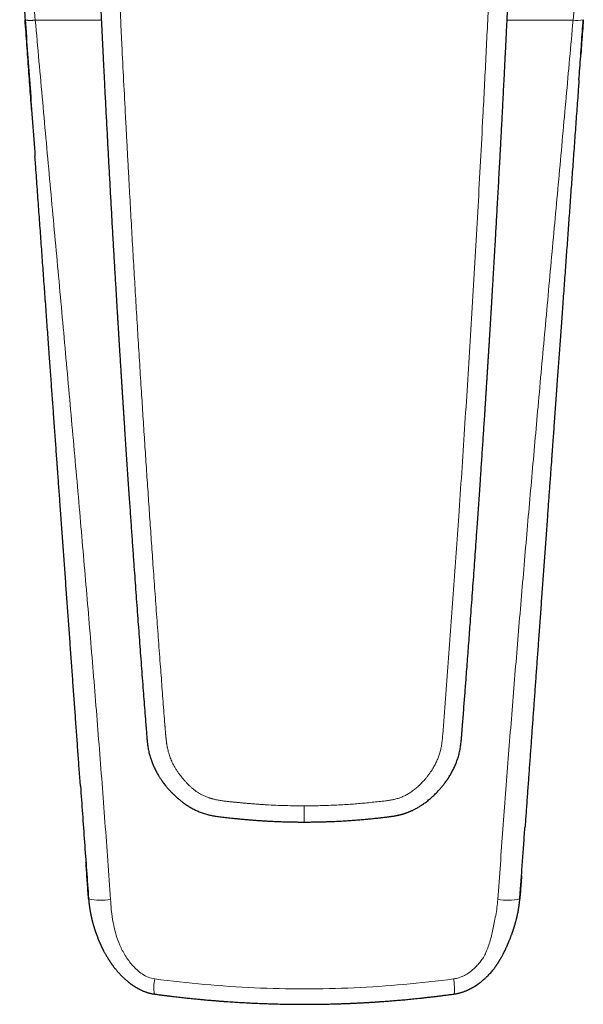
# Model space of a CAD drawing. Header units: millimetres. Extents: x 8 to 558, y 12 to 406.
# Tile 6 of 124: x 269 to 312, y 62 to 138. Entities that reach past the tile are written whole.
import ezdxf

# ---------------------------------------------------------------- set-up
doc = ezdxf.new("R2010")
doc.units = ezdxf.units.MM

msp = doc.modelspace()

# ---------------------------------------------------------------- linework, layer by layer
at = {"color": 252, "linetype": 'Continuous', "lineweight": 0}
msp.add_line((311.373, 137.978), (311.878, 143.737), dxfattribs=at)
at = {"color": 7, "linetype": 'Continuous', "lineweight": 30}
for p, q in [((274.112, 70.413), (274.112, 70.409)), ((307.278, 70.413), (307.278, 70.409))]:
    msp.add_line(p, q, dxfattribs=at)
at = {"color": 252, "linetype": 'Continuous', "lineweight": 0}
for centre, radius, start, end in [((311.685, 139.653), 1.703, 259.4396, 286.16998), ((275.109, 74.864), 4.565, 257.39145, 278.76098), ((306.282, 74.864), 4.565, 261.23902, 282.60855), ((281.681, 63.645), 2.553, 166.24911, 192.59228)]:
    msp.add_arc(centre, radius, start, end, dxfattribs=at)
for points, knots in [([(290.695, 185.225), (290.521, 185.223), (290.174, 185.22), (289.656, 185.199), (289.141, 185.166), (288.629, 185.12), (288.121, 185.061), (287.626, 184.991), (287.144, 184.91), (286.674, 184.82), (286.208, 184.718), (285.744, 184.605), (285.275, 184.477), (284.799, 184.336), (284.317, 184.178), (283.839, 184.008), (283.364, 183.825), (282.893, 183.629), (282.436, 183.424), (281.992, 183.213), (281.565, 182.996), (281.143, 182.769), (280.728, 182.532), (280.311, 182.281), (279.893, 182.013), (279.474, 181.728), (279.06, 181.431), (278.653, 181.122), (278.252, 180.801), (277.866, 180.476), (277.497, 180.149), (277.143, 179.82), (276.796, 179.481), (276.456, 179.135), (276.118, 178.773), (275.783, 178.396), (275.452, 178.006), (275.131, 177.609), (274.82, 177.204), (274.52, 176.792), (274.235, 176.381), (273.964, 175.972), (273.709, 175.564), (273.462, 175.15), (273.224, 174.73), (272.991, 174.294), (272.762, 173.841), (272.538, 173.373), (272.325, 172.898), (272.123, 172.416), (271.93, 171.926), (271.752, 171.44), (271.588, 170.959), (271.439, 170.488), (271.301, 170.015), (271.175, 169.543), (271.058, 169.06), (270.951, 168.567), (270.855, 168.061), (270.771, 167.553), (270.701, 167.043), (270.643, 166.532), (270.599, 166.031), (270.567, 165.539), (270.548, 165.057), (270.54, 164.575), (270.543, 164.092), (270.558, 163.601), (270.584, 163.101), (270.624, 162.596), (270.677, 162.093), (270.741, 161.594), (270.818, 161.097), (270.906, 160.613), (271.003, 160.142), (271.11, 159.683), (271.228, 159.226), (271.356, 158.772), (271.487, 158.352), (271.616, 157.965), (271.742, 157.61), (271.875, 157.257), (272.015, 156.906), (272.162, 156.557), (272.316, 156.209), (272.471, 155.874), (272.602, 155.607), (272.704, 155.407), (272.781, 155.258), (272.863, 155.103), (272.949, 154.943), (273.039, 154.776), (273.126, 154.62), (273.206, 154.476), (273.28, 154.345), (273.356, 154.21), (273.417, 154.104), (273.458, 154.032), (273.478, 153.996), (273.497, 153.964), (273.515, 153.932), (273.534, 153.898), (273.554, 153.864), (273.575, 153.828), (273.595, 153.792), (273.616, 153.756), (273.636, 153.721), (273.657, 153.685), (273.677, 153.649), (273.712, 153.589), (273.759, 153.508), (273.816, 153.407), (273.867, 153.316), (273.905, 153.246), (273.932, 153.196), (273.953, 153.157), (273.979, 153.109), (274.009, 153.052), (274.041, 152.99), (274.073, 152.928), (274.121, 152.835), (274.183, 152.711), (274.259, 152.555), (274.332, 152.402), (274.402, 152.25), (274.499, 152.035), (274.622, 151.75), (274.768, 151.39), (274.909, 151.025), (275.052, 150.631), (275.196, 150.21), (275.34, 149.757), (275.477, 149.298), (275.603, 148.838), (275.719, 148.381), (275.81, 147.989), (275.879, 147.666), (275.931, 147.411), (275.978, 147.16), (276.021, 146.914), (276.06, 146.673), (276.096, 146.43), (276.126, 146.201), (276.152, 145.983), (276.175, 145.778), (276.196, 145.57), (276.215, 145.358), (276.233, 145.143), (276.249, 144.932), (276.263, 144.726), (276.276, 144.521), (276.288, 144.306), (276.301, 144.076), (276.313, 143.843), (276.325, 143.607), (276.333, 143.435), (276.338, 143.319), (276.341, 143.264), (276.343, 143.208), (276.346, 143.152), (276.348, 143.099), (276.35, 143.059), (276.351, 143.019), (276.353, 142.968), (276.357, 142.894), (276.36, 142.804), (276.365, 142.696), (276.37, 142.572), (276.376, 142.432), (276.382, 142.28), (276.388, 142.133), (276.394, 141.999), (276.399, 141.881), (276.404, 141.768), (276.408, 141.661), (276.42, 141.378), (276.443, 140.9), (276.474, 140.227), (276.507, 139.537), (276.54, 138.847), (276.573, 138.157), (276.606, 137.466), (276.64, 136.776), (276.707, 135.394), (276.811, 133.321), (276.918, 131.236), (276.992, 129.831), (277.03, 129.106), (277.068, 128.381), (277.107, 127.656), (277.146, 126.93), (277.21, 125.755), (277.3, 124.127), (277.417, 122.044), (277.536, 119.954), (277.659, 117.858), (277.784, 115.754), (277.912, 113.645), (278.043, 111.531), (278.171, 109.492), (278.297, 107.531), (278.419, 105.652), (278.542, 103.782), (278.667, 101.92), (278.793, 100.068), (278.92, 98.224), (279.054, 96.316), (279.194, 94.342), (279.341, 92.303), (279.49, 90.27), (279.635, 88.325), (279.775, 86.466), (279.888, 84.993), (279.958, 84.086), (279.985, 83.739), (279.992, 83.648), (279.999, 83.551), (280.007, 83.454), (280.015, 83.354), (280.023, 83.252), (280.032, 83.15), (280.039, 83.07), (280.044, 83.01), (280.048, 82.966), (280.052, 82.926), (280.055, 82.888), (280.059, 82.853), (280.063, 82.811), (280.071, 82.729), (280.084, 82.61), (280.101, 82.479), (280.117, 82.367), (280.131, 82.273), (280.145, 82.185), (280.16, 82.101), (280.184, 81.978), (280.22, 81.818), (280.271, 81.622), (280.329, 81.436), (280.393, 81.255), (280.467, 81.075), (280.55, 80.894), (280.649, 80.699), (280.764, 80.494), (280.896, 80.279), (281.04, 80.068), (281.195, 79.86), (281.36, 79.655), (281.527, 79.464), (281.689, 79.29), (281.844, 79.136), (281.998, 78.993), (282.154, 78.859), (282.314, 78.735), (282.478, 78.62), (282.644, 78.515), (282.814, 78.419), (282.99, 78.333), (283.172, 78.254), (283.325, 78.197), (283.447, 78.157), (283.536, 78.13), (283.626, 78.104), (283.719, 78.079), (283.813, 78.056), (283.909, 78.035), (284.021, 78.013), (284.15, 77.989), (284.301, 77.965), (284.463, 77.941), (284.623, 77.92), (284.771, 77.903), (284.903, 77.888), (285.034, 77.874), (285.172, 77.86), (285.312, 77.847), (285.451, 77.833), (285.587, 77.82), (285.725, 77.807), (285.866, 77.794), (286.008, 77.78), (286.215, 77.762), (286.485, 77.738), (286.814, 77.712), (287.133, 77.688), (287.452, 77.666), (287.911, 77.638), (288.509, 77.607), (289.241, 77.58), (289.969, 77.564), (290.454, 77.561), (290.695, 77.56)], [0, 0, 0, 0, 0.004066, 0.008108, 0.012128, 0.016128, 0.020112, 0.024083, 0.027815, 0.03154, 0.03526, 0.038976, 0.042691, 0.046634, 0.050582, 0.054536, 0.058499, 0.062473, 0.066459, 0.070207, 0.073945, 0.077675, 0.081398, 0.085117, 0.089048, 0.092996, 0.096962, 0.100949, 0.104961, 0.108966, 0.112729, 0.116497, 0.12027, 0.12405, 0.127841, 0.131839, 0.135826, 0.139806, 0.143781, 0.147752, 0.151723, 0.155469, 0.159217, 0.162971, 0.166733, 0.170503, 0.174534, 0.178577, 0.182635, 0.186708, 0.1908, 0.194928, 0.19881, 0.202665, 0.206495, 0.210304, 0.214092, 0.218104, 0.222112, 0.22612, 0.23013, 0.234145, 0.238145, 0.241904, 0.245662, 0.24942, 0.25318, 0.256944, 0.260916, 0.26487, 0.268809, 0.272735, 0.27665, 0.280558, 0.284237, 0.287914, 0.291591, 0.29527, 0.298953, 0.301886, 0.304825, 0.30777, 0.310722, 0.313682, 0.316651, 0.319631, 0.322338, 0.323592, 0.324903, 0.32627, 0.327694, 0.329174, 0.330711, 0.331882, 0.333035, 0.334238, 0.335508, 0.335898, 0.336187, 0.336476, 0.336765, 0.337054, 0.337377, 0.337699, 0.338021, 0.338343, 0.338666, 0.338988, 0.33931, 0.339632, 0.340613, 0.341513, 0.342333, 0.343072, 0.343378, 0.343667, 0.344101, 0.344646, 0.34519, 0.345734, 0.346278, 0.347639, 0.348999, 0.350333, 0.351615, 0.352912, 0.355862, 0.358888, 0.361993, 0.36503, 0.368692, 0.372411, 0.376172, 0.379896, 0.383576, 0.387213, 0.389288, 0.391319, 0.393307, 0.395252, 0.397156, 0.399024, 0.40099, 0.402565, 0.404167, 0.405797, 0.407455, 0.40914, 0.410853, 0.412399, 0.413972, 0.415654, 0.417446, 0.419348, 0.421113, 0.422962, 0.423389, 0.42382, 0.424255, 0.424695, 0.425139, 0.425478, 0.425634, 0.426082, 0.42666, 0.427367, 0.428204, 0.429171, 0.430267, 0.431494, 0.432732, 0.433709, 0.434624, 0.435499, 0.436336, 0.437133, 0.442132, 0.447513, 0.452896, 0.45828, 0.463665, 0.469051, 0.474439, 0.479827, 0.50139, 0.52297, 0.528625, 0.534281, 0.539938, 0.545597, 0.551256, 0.556917, 0.573118, 0.589372, 0.60568, 0.622042, 0.638459, 0.654929, 0.671452, 0.687952, 0.702695, 0.717368, 0.731973, 0.74651, 0.760979, 0.77538, 0.789715, 0.805703, 0.82164, 0.837527, 0.853365, 0.867262, 0.881123, 0.88794, 0.888539, 0.889263, 0.890067, 0.890827, 0.891544, 0.892415, 0.893212, 0.893933, 0.894295, 0.894635, 0.894952, 0.895247, 0.895519, 0.895781, 0.896237, 0.897441, 0.898578, 0.899348, 0.900083, 0.900784, 0.90145, 0.902082, 0.903714, 0.905286, 0.906802, 0.908275, 0.909783, 0.911338, 0.912944, 0.914884, 0.916847, 0.918836, 0.920855, 0.922907, 0.924996, 0.926775, 0.928475, 0.930099, 0.931691, 0.933279, 0.934833, 0.936355, 0.937874, 0.9394, 0.940935, 0.942494, 0.94321, 0.943936, 0.944672, 0.945418, 0.946174, 0.946941, 0.947719, 0.948823, 0.950014, 0.951292, 0.952656, 0.95379, 0.954782, 0.955761, 0.956859, 0.958013, 0.959067, 0.960121, 0.961194, 0.962319, 0.963429, 0.964523, 0.967191, 0.969763, 0.972237, 0.974667, 0.977243, 0.982973, 0.988675, 0.99435, 1, 1, 1, 1]), ([(301.351, 83.038), (301.422, 83.96), (301.564, 85.808), (301.775, 88.588), (301.981, 91.383), (302.185, 94.19), (302.385, 97.01), (302.594, 100.01), (302.809, 103.191), (303.031, 106.551), (303.247, 109.923), (303.459, 113.324), (303.667, 116.752), (303.87, 120.207), (304.066, 123.666), (304.256, 127.128), (304.419, 130.192), (304.556, 132.857), (304.669, 135.122), (304.78, 137.386), (304.888, 139.648), (304.995, 141.908), (305.063, 143.414), (305.098, 144.166)], [0, 0, 0, 0, 0.045321, 0.090874, 0.136646, 0.182622, 0.228785, 0.275119, 0.329925, 0.384921, 0.440081, 0.495378, 0.551796, 0.608303, 0.66487, 0.72147, 0.778077, 0.815132, 0.852169, 0.889183, 0.926163, 0.963103, 1, 1, 1, 1]), ([(269.512, 143.737), (269.606, 142.662), (269.775, 140.742), (269.943, 138.823), (270.018, 137.978)], [0, 0, 0, 0, 0.560011, 1, 1, 1, 1]), ([(269.231, 138.016), (269.232, 138.014), (269.233, 138.008), (269.244, 138.001), (269.261, 137.993), (269.286, 137.986), (269.319, 137.98), (269.359, 137.975), (269.406, 137.97), (269.459, 137.967), (269.516, 137.965), (269.575, 137.964), (269.635, 137.963), (269.698, 137.964), (269.761, 137.966), (269.826, 137.968), (269.891, 137.971), (269.954, 137.974), (269.997, 137.977), (270.018, 137.978)], [0, 0, 0, 0, 0.053797, 0.113551, 0.17504, 0.238051, 0.302333, 0.366429, 0.431178, 0.496263, 0.561355, 0.619219, 0.676602, 0.733288, 0.789077, 0.843789, 0.897266, 0.949373, 1, 1, 1, 1]), ([(270.018, 137.978), (270.205, 135.878), (270.581, 131.678), (271.155, 125.376), (271.732, 119.072), (272.306, 112.765), (272.875, 106.457), (273.422, 100.266), (273.946, 94.193), (274.443, 88.238), (274.921, 82.281), (275.379, 76.319), (275.663, 72.342), (275.804, 70.352)], [0, 0, 0, 0, 0.09333, 0.186662, 0.279995, 0.37333, 0.466664, 0.559992, 0.647972, 0.735949, 0.823937, 0.911949, 1, 1, 1, 1]), ([(270.02, 137.978), (270.884, 137.977), (272.575, 137.975), (274.266, 137.973), (275.093, 137.972)], [0, 0, 0, 0, 0.510664, 1, 1, 1, 1]), ([(305.586, 70.352), (305.715, 72.16), (305.972, 75.774), (306.385, 81.193), (306.815, 86.61), (307.262, 92.025), (307.723, 97.438), (308.195, 102.849), (308.693, 108.439), (309.215, 114.207), (309.758, 120.153), (310.301, 126.097), (310.842, 132.039), (311.196, 135.999), (311.373, 137.978)], [0, 0, 0, 0, 0.080002, 0.159999, 0.239995, 0.319991, 0.399988, 0.479988, 0.559991, 0.647998, 0.736006, 0.824011, 0.91201, 1, 1, 1, 1]), ([(306.298, 137.972), (306.98, 137.972), (308.672, 137.974), (310.363, 137.977), (311.373, 137.978)], [0, 0, 0, 0, 0.403226, 1, 1, 1, 1]), ([(296.952, 77.948), (297.002, 77.954), (297.102, 77.967), (297.252, 77.988), (297.402, 78.012), (297.551, 78.041), (297.699, 78.074), (297.845, 78.114), (297.99, 78.16), (298.133, 78.211), (298.273, 78.269), (298.411, 78.333), (298.546, 78.402), (298.684, 78.48), (298.824, 78.566), (298.965, 78.661), (299.103, 78.761), (299.237, 78.867), (299.368, 78.976), (299.502, 79.097), (299.64, 79.23), (299.78, 79.374), (299.916, 79.523), (300.048, 79.677), (300.176, 79.836), (300.299, 80.001), (300.418, 80.169), (300.53, 80.341), (300.63, 80.504), (300.717, 80.657), (300.792, 80.8), (300.863, 80.945), (300.93, 81.092), (300.993, 81.244), (301.051, 81.402), (301.105, 81.565), (301.153, 81.729), (301.195, 81.895), (301.232, 82.063), (301.264, 82.242), (301.292, 82.432), (301.316, 82.634), (301.335, 82.836), (301.346, 82.97), (301.351, 83.038)], [0, 0, 0, 0, 0.020724, 0.041439, 0.062139, 0.082828, 0.103512, 0.124197, 0.144899, 0.165626, 0.186366, 0.207106, 0.227841, 0.248578, 0.271814, 0.295065, 0.318328, 0.341596, 0.364866, 0.388145, 0.415602, 0.443086, 0.470595, 0.498123, 0.526167, 0.554223, 0.582287, 0.610358, 0.638433, 0.660489, 0.682539, 0.704583, 0.726626, 0.748674, 0.772069, 0.795476, 0.818896, 0.842329, 0.865768, 0.889212, 0.916862, 0.944547, 0.972265, 1, 1, 1, 1]), ([(290.695, 77.56), (290.904, 77.561), (291.322, 77.563), (291.949, 77.575), (292.575, 77.594), (293.201, 77.622), (293.792, 77.655), (294.348, 77.692), (294.87, 77.733), (295.39, 77.779), (295.911, 77.832), (296.431, 77.888), (296.778, 77.928), (296.952, 77.948)], [0, 0, 0, 0, 0.0999292, 0.1998437, 0.2997549, 0.3996741, 0.4996127, 0.5829177, 0.6662493, 0.7496008, 0.8329665, 0.9164124, 1, 1, 1, 1]), ([(290.695, 77.56), (290.695, 77.533), (290.695, 77.478), (290.695, 77.395), (290.695, 77.312), (290.695, 77.231), (290.695, 77.15), (290.695, 77.071), (290.695, 76.996), (290.695, 76.928), (290.695, 76.864), (290.695, 76.803), (290.695, 76.745), (290.695, 76.69), (290.695, 76.638), (290.695, 76.589), (290.695, 76.544), (290.695, 76.502), (290.695, 76.464), (290.695, 76.43), (290.695, 76.401), (290.695, 76.376), (290.695, 76.355), (290.695, 76.338), (290.695, 76.326), (290.695, 76.319), (290.695, 76.318), (290.695, 76.318)], [0, 0, 0, 0, 0.04373, 0.087456, 0.131183, 0.174919, 0.218661, 0.262373, 0.306057, 0.344292, 0.382544, 0.420806, 0.459069, 0.497327, 0.535585, 0.573847, 0.612112, 0.650375, 0.688636, 0.726894, 0.76515, 0.80341, 0.841669, 0.879922, 0.918165, 0.961862, 1, 1, 1, 1]), ([(275.804, 70.352), (275.825, 69.992), (275.862, 69.331), (276.025, 68.422), (276.224, 67.611), (276.508, 66.826), (276.918, 66.029), (277.385, 65.395), (277.841, 64.932), (278.235, 64.622), (278.686, 64.363), (279.027, 64.289), (279.201, 64.252)], [0, 0, 0, 0, 0.144993, 0.266455, 0.370062, 0.480009, 0.600313, 0.727822, 0.793582, 0.860361, 0.928564, 1, 1, 1, 1]), ([(302.189, 64.252), (302.29, 64.269), (302.487, 64.303), (302.765, 64.398), (303.062, 64.534), (303.368, 64.722), (303.674, 64.964), (303.948, 65.227), (304.2, 65.508), (304.436, 65.824), (304.64, 66.198), (304.815, 66.624), (304.968, 67.084), (305.095, 67.562), (305.204, 68.055), (305.313, 68.579), (305.425, 69.143), (305.528, 69.74), (305.567, 70.148), (305.586, 70.352)], [0, 0, 0, 0, 0.0408602, 0.0798801, 0.1173938, 0.1711903, 0.2227279, 0.2726338, 0.3221443, 0.3732938, 0.4292607, 0.4913017, 0.5566035, 0.6222953, 0.6885143, 0.7582056, 0.8360288, 0.9179088, 1, 1, 1, 1]), ([(279.201, 64.252), (280.477, 64.099), (283.019, 63.794), (286.859, 63.548), (290.695, 63.46), (294.532, 63.548), (298.372, 63.794), (300.914, 64.099), (302.189, 64.252)], [0, 0, 0, 0, 0.167672, 0.334139, 0.5, 0.665861, 0.832328, 1, 1, 1, 1]), ([(302.2, 63.096), (302.213, 63.105), (302.241, 63.125), (302.256, 63.318), (302.25, 63.599), (302.227, 63.922), (302.201, 64.147), (302.189, 64.252)], [0, 0, 0, 0, 0.198247, 0.422936, 0.636244, 0.829901, 1, 1, 1, 1])]:
    msp.add_open_spline(points, degree=3, knots=knots, dxfattribs=at)
at = {"color": 7, "linetype": 'Continuous', "lineweight": 30}
for points, knots in [([(273.646, 150.261), (273.65, 150.253), (273.659, 150.229), (273.675, 150.186), (273.695, 150.132), (273.718, 150.071), (273.742, 150.004), (273.769, 149.931), (273.797, 149.851), (273.827, 149.766), (273.858, 149.674), (273.89, 149.577), (273.923, 149.474), (273.958, 149.364), (273.994, 149.249), (274.03, 149.127), (274.067, 149.001), (274.104, 148.867), (274.159, 148.665), (274.229, 148.396), (274.308, 148.063), (274.382, 147.726), (274.452, 147.383), (274.515, 147.036), (274.571, 146.692), (274.62, 146.352), (274.663, 146.016), (274.699, 145.683), (274.729, 145.355), (274.754, 145.032), (274.776, 144.712), (274.794, 144.399), (274.81, 144.093), (274.824, 143.793), (274.838, 143.497), (274.854, 143.123), (274.874, 142.664), (274.898, 142.119), (274.923, 141.565), (274.949, 141.004), (274.975, 140.438), (275.002, 139.868), (275.029, 139.293), (275.057, 138.71), (275.084, 138.151), (275.11, 137.614), (275.135, 137.102), (275.16, 136.584), (275.186, 136.06), (275.212, 135.531), (275.251, 134.757), (275.302, 133.74), (275.37, 132.406), (275.442, 130.996), (275.52, 129.513), (275.598, 128.048), (275.676, 126.601), (275.755, 125.172), (275.834, 123.748), (275.914, 122.327), (275.995, 120.909), (276.077, 119.493), (276.157, 118.145), (276.233, 116.863), (276.288, 115.947), (276.325, 115.33), (276.345, 115.012), (276.364, 114.697), (276.383, 114.385), (276.402, 114.078), (276.42, 113.778), (276.438, 113.484), (276.456, 113.196), (276.473, 112.914), (276.491, 112.638), (276.507, 112.368), (276.523, 112.109), (276.539, 111.861), (276.554, 111.623), (276.568, 111.391), (276.583, 111.164), (276.595, 110.976), (276.604, 110.824), (276.611, 110.708), (276.619, 110.594), (276.626, 110.484), (276.632, 110.379), (276.638, 110.282), (276.644, 110.195), (276.649, 110.117), (276.653, 110.048), (276.657, 109.985), (276.661, 109.929), (276.664, 109.88), (276.667, 109.836), (276.669, 109.796), (276.672, 109.754), (276.675, 109.709), (276.678, 109.658), (276.682, 109.602), (276.686, 109.537), (276.691, 109.462), (276.696, 109.376), (276.702, 109.283), (276.708, 109.183), (276.715, 109.075), (276.723, 108.959), (276.731, 108.835), (276.739, 108.704), (276.748, 108.567), (276.757, 108.423), (276.767, 108.273), (276.777, 108.116), (276.787, 107.958), (276.798, 107.799), (276.808, 107.641), (276.819, 107.477), (276.83, 107.309), (276.841, 107.138), (276.852, 106.968), (276.863, 106.797), (276.887, 106.422), (276.925, 105.845), (276.977, 105.067), (277.028, 104.296), (277.079, 103.532), (277.131, 102.775), (277.182, 102.025), (277.23, 101.313), (277.277, 100.638), (277.321, 99.998), (277.365, 99.364), (277.409, 98.732), (277.453, 98.102), (277.498, 97.471), (277.543, 96.84), (277.62, 95.756), (277.731, 94.22), (277.851, 92.574), (277.948, 91.27), (278.02, 90.307), (278.092, 89.342), (278.165, 88.371), (278.24, 87.394), (278.312, 86.452), (278.382, 85.544), (278.449, 84.672), (278.505, 83.959), (278.548, 83.408), (278.578, 83.02), (278.604, 82.699), (278.628, 82.448), (278.649, 82.268), (278.673, 82.091), (278.702, 81.919), (278.735, 81.75), (278.774, 81.585), (278.817, 81.423), (278.863, 81.266), (278.913, 81.115), (278.965, 80.968), (279.02, 80.827), (279.077, 80.69), (279.14, 80.548), (279.21, 80.401), (279.286, 80.251), (279.363, 80.108), (279.441, 79.972), (279.509, 79.859), (279.568, 79.766), (279.617, 79.691), (279.665, 79.618), (279.712, 79.549), (279.754, 79.488), (279.791, 79.437), (279.821, 79.395), (279.848, 79.359), (279.871, 79.328), (279.89, 79.303), (279.908, 79.28), (279.924, 79.258), (279.94, 79.237), (279.954, 79.22), (279.966, 79.204), (279.978, 79.188), (279.993, 79.17), (280.012, 79.146), (280.037, 79.115), (280.068, 79.077), (280.104, 79.033), (280.145, 78.984), (280.19, 78.932), (280.238, 78.876), (280.29, 78.818), (280.346, 78.756), (280.407, 78.69), (280.474, 78.62), (280.545, 78.546), (280.62, 78.472), (280.697, 78.396), (280.777, 78.32), (280.863, 78.242), (280.953, 78.162), (281.049, 78.08), (281.149, 77.997), (281.254, 77.913), (281.363, 77.829), (281.479, 77.745), (281.6, 77.661), (281.727, 77.576), (281.861, 77.493), (281.995, 77.414), (282.129, 77.34), (282.263, 77.271), (282.401, 77.204), (282.546, 77.14), (282.696, 77.079), (282.852, 77.021), (283.013, 76.967), (283.176, 76.919), (283.34, 76.876), (283.505, 76.838), (283.675, 76.804), (283.848, 76.775), (284.026, 76.749), (284.218, 76.723), (284.425, 76.698), (284.647, 76.671), (284.874, 76.646), (285.121, 76.619), (285.388, 76.592), (285.677, 76.563), (285.972, 76.534), (286.274, 76.507), (286.583, 76.481), (286.898, 76.456), (287.22, 76.433), (287.549, 76.412), (287.885, 76.393), (288.227, 76.375), (288.576, 76.36), (288.925, 76.347), (289.273, 76.336), (289.62, 76.328), (289.973, 76.322), (290.332, 76.318), (290.574, 76.318), (290.695, 76.318)], [0, 0, 0, 0, 0.0003365, 0.0009705, 0.0016872, 0.002487, 0.003354, 0.0043019, 0.005331, 0.0064415, 0.0076007, 0.0088372, 0.010151, 0.0115423, 0.013011, 0.014529, 0.0161218, 0.0177894, 0.01953, 0.0237006, 0.0278215, 0.0318924, 0.0361982, 0.0404464, 0.0446372, 0.0487707, 0.052847, 0.0568658, 0.0608273, 0.0647316, 0.0685787, 0.072368, 0.0760328, 0.0796407, 0.0831913, 0.0867082, 0.0931715, 0.0997331, 0.1063908, 0.1131448, 0.1199952, 0.1268171, 0.133732, 0.14074, 0.1478409, 0.153939, 0.1601042, 0.1663365, 0.1726359, 0.1790025, 0.1854317, 0.2005875, 0.2156928, 0.2336107, 0.25146, 0.2692422, 0.2864995, 0.3036962, 0.3208341, 0.3379315, 0.3549972, 0.3720326, 0.389039, 0.403683, 0.4183073, 0.4221343, 0.42596, 0.4297798, 0.4335413, 0.4372295, 0.4408444, 0.4443861, 0.4478545, 0.4512495, 0.4545712, 0.4578195, 0.4609944, 0.4639206, 0.4667815, 0.469577, 0.4723072, 0.474972, 0.4763882, 0.4777852, 0.4791631, 0.4805092, 0.4817698, 0.4829386, 0.4840155, 0.484922, 0.4857513, 0.4865035, 0.4871784, 0.4877761, 0.4882966, 0.4887503, 0.4892396, 0.4897903, 0.4904024, 0.4910758, 0.4918107, 0.4927556, 0.4937859, 0.4949014, 0.4961024, 0.4974129, 0.4988119, 0.5002994, 0.5018755, 0.5035403, 0.5052616, 0.5070684, 0.5089607, 0.5109387, 0.512777, 0.5146837, 0.5166587, 0.5187003, 0.5207601, 0.522816, 0.524868, 0.5269162, 0.5363652, 0.5457309, 0.5550133, 0.5642122, 0.5733279, 0.5823603, 0.5913094, 0.5990715, 0.6067697, 0.6144041, 0.6219983, 0.6295954, 0.6371963, 0.6448013, 0.6524103, 0.6763519, 0.7003377, 0.7119178, 0.7235096, 0.7351476, 0.7468521, 0.7586235, 0.7704619, 0.7809354, 0.791461, 0.8020391, 0.8067111, 0.811396, 0.8160937, 0.818311, 0.8205007, 0.8226435, 0.8247395, 0.8267898, 0.828849, 0.830861, 0.8328258, 0.8347433, 0.8366133, 0.838436, 0.8402111, 0.8419386, 0.8440424, 0.8460702, 0.8480218, 0.849897, 0.8516957, 0.8528004, 0.8538742, 0.854917, 0.8559289, 0.856901, 0.8575907, 0.8582053, 0.8587448, 0.8592092, 0.8595986, 0.8599002, 0.8602611, 0.8605774, 0.8608452, 0.8610643, 0.861286, 0.8615643, 0.8618991, 0.8624003, 0.8629911, 0.8636715, 0.8644415, 0.8653013, 0.8661609, 0.8670949, 0.8681033, 0.8691864, 0.8703441, 0.8715766, 0.872884, 0.8741482, 0.8754752, 0.8768651, 0.8783177, 0.879833, 0.881411, 0.8830083, 0.8846649, 0.886381, 0.8881562, 0.8899907, 0.8918846, 0.8938381, 0.8955967, 0.8974018, 0.8992539, 0.9011532, 0.9031, 0.9050944, 0.907136, 0.9092242, 0.9112219, 0.9132597, 0.9153371, 0.9174531, 0.9196082, 0.9218026, 0.9244394, 0.9271307, 0.9298768, 0.9326778, 0.9360844, 0.9395696, 0.9431335, 0.9467765, 0.9504988, 0.9543005, 0.9581817, 0.9621422, 0.9661821, 0.9703011, 0.9744993, 0.9787765, 0.9828815, 0.9870565, 0.9913014, 0.9956159, 1, 1, 1, 1]), ([(290.695, 76.318), (290.802, 76.318), (291.013, 76.318), (291.327, 76.321), (291.633, 76.326), (291.932, 76.332), (292.223, 76.339), (292.505, 76.348), (292.779, 76.358), (293.046, 76.37), (293.308, 76.382), (293.565, 76.396), (293.816, 76.41), (294.06, 76.426), (294.298, 76.442), (294.528, 76.458), (294.751, 76.476), (294.967, 76.493), (295.177, 76.511), (295.379, 76.53), (295.574, 76.548), (295.762, 76.566), (295.943, 76.584), (296.117, 76.602), (296.28, 76.619), (296.432, 76.635), (296.573, 76.651), (296.709, 76.666), (296.838, 76.681), (296.962, 76.695), (297.084, 76.71), (297.204, 76.725), (297.32, 76.741), (297.43, 76.756), (297.532, 76.771), (297.627, 76.787), (297.715, 76.803), (297.796, 76.818), (297.869, 76.833), (297.935, 76.847), (297.994, 76.861), (298.046, 76.873), (298.091, 76.884), (298.129, 76.894), (298.16, 76.902), (298.187, 76.91), (298.211, 76.916), (298.236, 76.923), (298.262, 76.931), (298.292, 76.94), (298.328, 76.951), (298.372, 76.964), (298.423, 76.98), (298.48, 76.999), (298.543, 77.021), (298.612, 77.046), (298.687, 77.074), (298.767, 77.107), (298.85, 77.141), (298.934, 77.178), (299.018, 77.216), (299.106, 77.259), (299.198, 77.305), (299.3, 77.359), (299.411, 77.421), (299.527, 77.49), (299.653, 77.568), (299.787, 77.656), (299.927, 77.755), (300.063, 77.855), (300.198, 77.96), (300.333, 78.071), (300.468, 78.188), (300.596, 78.304), (300.719, 78.42), (300.835, 78.535), (300.946, 78.65), (301.052, 78.763), (301.138, 78.859), (301.207, 78.939), (301.259, 79.001), (301.311, 79.062), (301.36, 79.122), (301.408, 79.183), (301.453, 79.241), (301.487, 79.286), (301.51, 79.315), (301.522, 79.332), (301.534, 79.347), (301.543, 79.36), (301.551, 79.371), (301.557, 79.379), (301.562, 79.385), (301.567, 79.392), (301.573, 79.4), (301.579, 79.409), (301.587, 79.42), (301.596, 79.433), (301.608, 79.449), (301.624, 79.471), (301.644, 79.5), (301.666, 79.531), (301.709, 79.594), (301.773, 79.689), (301.855, 79.817), (301.938, 79.952), (302.02, 80.094), (302.098, 80.239), (302.173, 80.385), (302.244, 80.533), (302.313, 80.688), (302.379, 80.848), (302.442, 81.014), (302.502, 81.187), (302.556, 81.361), (302.604, 81.535), (302.646, 81.71), (302.683, 81.89), (302.715, 82.075), (302.741, 82.265), (302.766, 82.484), (302.789, 82.731), (302.811, 83.005), (302.832, 83.278), (302.854, 83.551), (302.875, 83.824), (302.923, 84.434), (302.992, 85.332), (303.084, 86.519), (303.163, 87.548), (303.232, 88.466), (303.293, 89.274), (303.354, 90.08), (303.414, 90.883), (303.479, 91.754), (303.548, 92.693), (303.621, 93.697), (303.694, 94.694), (303.765, 95.683), (303.835, 96.664), (303.904, 97.638), (303.961, 98.441), (304.005, 99.078), (304.039, 99.552), (304.072, 100.03), (304.105, 100.513), (304.139, 101.001), (304.173, 101.493), (304.207, 101.991), (304.244, 102.537), (304.284, 103.132), (304.327, 103.777), (304.371, 104.431), (304.415, 105.091), (304.458, 105.745), (304.501, 106.39), (304.543, 107.027), (304.577, 107.556), (304.604, 107.974), (304.624, 108.277), (304.643, 108.577), (304.662, 108.872), (304.682, 109.19), (304.704, 109.529), (304.727, 109.889), (304.749, 110.241), (304.771, 110.588), (304.793, 110.928), (304.814, 111.261), (304.834, 111.585), (304.854, 111.901), (304.873, 112.208), (304.892, 112.509), (304.91, 112.804), (304.928, 113.092), (304.942, 113.323), (304.953, 113.498), (304.961, 113.619), (304.968, 113.737), (304.975, 113.849), (304.981, 113.957), (304.988, 114.063), (304.994, 114.169), (305.001, 114.272), (305.007, 114.368), (305.012, 114.448), (305.016, 114.515), (305.019, 114.569), (305.022, 114.618), (305.025, 114.664), (305.027, 114.705), (305.03, 114.743), (305.032, 114.788), (305.036, 114.842), (305.04, 114.908), (305.044, 114.98), (305.049, 115.06), (305.054, 115.147), (305.06, 115.243), (305.066, 115.345), (305.073, 115.455), (305.08, 115.572), (305.087, 115.696), (305.095, 115.827), (305.104, 115.965), (305.112, 116.11), (305.121, 116.26), (305.131, 116.414), (305.143, 116.619), (305.158, 116.878), (305.178, 117.21), (305.2, 117.568), (305.222, 117.952), (305.246, 118.351), (305.27, 118.767), (305.296, 119.199), (305.321, 119.637), (305.347, 120.083), (305.374, 120.546), (305.402, 121.025), (305.43, 121.521), (305.459, 122.025), (305.488, 122.538), (305.517, 123.058), (305.553, 123.686), (305.594, 124.419), (305.64, 125.252), (305.691, 126.175), (305.746, 127.189), (305.805, 128.291), (305.864, 129.388), (305.923, 130.509), (305.982, 131.653), (306.042, 132.821), (306.091, 133.78), (306.128, 134.531), (306.155, 135.075), (306.182, 135.616), (306.209, 136.152), (306.236, 136.702), (306.263, 137.267), (306.291, 137.845), (306.319, 138.416), (306.346, 138.98), (306.373, 139.537), (306.399, 140.086), (306.424, 140.629), (306.447, 141.116), (306.466, 141.55), (306.484, 141.931), (306.501, 142.308), (306.517, 142.682), (306.533, 143.051), (306.549, 143.419), (306.565, 143.762), (306.58, 144.082), (306.596, 144.38), (306.613, 144.683), (306.633, 144.99), (306.657, 145.301), (306.685, 145.617), (306.718, 145.924), (306.754, 146.223), (306.793, 146.514), (306.838, 146.807), (306.888, 147.103), (306.942, 147.399), (307.002, 147.697), (307.067, 147.994), (307.137, 148.295), (307.198, 148.538), (307.247, 148.724), (307.281, 148.85), (307.316, 148.972), (307.35, 149.09), (307.383, 149.202), (307.417, 149.314), (307.452, 149.427), (307.488, 149.539), (307.523, 149.644), (307.556, 149.742), (307.587, 149.833), (307.617, 149.918), (307.645, 149.996), (307.671, 150.066), (307.694, 150.129), (307.715, 150.185), (307.73, 150.224), (307.738, 150.245), (307.74, 150.25)], [0, 0, 0, 0, 0.003849, 0.007615, 0.011298, 0.014897, 0.018413, 0.021785, 0.025076, 0.028287, 0.031417, 0.034527, 0.037554, 0.040497, 0.043355, 0.04613, 0.04882, 0.051427, 0.053949, 0.056388, 0.058742, 0.061014, 0.063201, 0.065305, 0.067326, 0.069104, 0.070813, 0.072452, 0.074021, 0.07552, 0.076949, 0.07845, 0.079865, 0.081194, 0.082437, 0.083595, 0.084667, 0.085653, 0.086553, 0.087368, 0.088096, 0.088737, 0.089293, 0.089762, 0.090145, 0.090452, 0.090753, 0.09106, 0.091374, 0.091731, 0.092191, 0.092748, 0.093387, 0.094108, 0.09491, 0.095793, 0.096757, 0.097802, 0.098927, 0.099982, 0.101099, 0.102278, 0.103519, 0.104796, 0.10645, 0.108078, 0.109681, 0.11179, 0.113856, 0.115878, 0.117856, 0.120051, 0.122189, 0.12427, 0.126294, 0.128263, 0.130179, 0.132043, 0.133853, 0.134847, 0.135825, 0.136786, 0.13773, 0.138635, 0.139559, 0.140407, 0.140659, 0.140902, 0.141139, 0.141349, 0.141502, 0.141618, 0.141695, 0.141794, 0.141914, 0.142054, 0.142216, 0.142398, 0.142601, 0.142963, 0.143376, 0.143841, 0.144357, 0.146122, 0.147956, 0.149859, 0.151831, 0.153872, 0.155788, 0.15776, 0.159789, 0.161873, 0.164014, 0.16621, 0.168463, 0.170576, 0.172736, 0.174943, 0.177198, 0.179501, 0.181854, 0.185155, 0.188459, 0.191759, 0.195054, 0.198346, 0.201634, 0.217101, 0.23086, 0.244571, 0.254336, 0.264076, 0.273792, 0.28348, 0.293111, 0.305312, 0.317417, 0.329429, 0.341347, 0.353173, 0.364907, 0.376549, 0.382222, 0.387923, 0.393683, 0.399501, 0.405376, 0.411309, 0.417299, 0.423348, 0.431033, 0.43881, 0.446677, 0.454635, 0.462684, 0.470279, 0.477952, 0.485705, 0.489387, 0.493045, 0.496655, 0.500216, 0.503727, 0.508136, 0.512464, 0.516714, 0.520884, 0.524974, 0.528986, 0.532919, 0.536694, 0.540394, 0.544018, 0.547567, 0.55104, 0.554437, 0.555908, 0.557365, 0.558793, 0.560154, 0.561443, 0.562662, 0.564007, 0.565254, 0.566403, 0.567453, 0.568155, 0.568805, 0.569402, 0.569948, 0.570442, 0.570887, 0.571348, 0.572053, 0.572842, 0.573713, 0.574668, 0.575728, 0.576875, 0.578108, 0.579428, 0.580834, 0.582326, 0.583905, 0.585567, 0.587315, 0.589143, 0.590997, 0.592864, 0.596571, 0.600332, 0.604876, 0.609496, 0.614189, 0.619301, 0.624498, 0.62978, 0.635148, 0.640601, 0.646479, 0.652452, 0.658521, 0.664687, 0.670948, 0.677306, 0.687371, 0.697399, 0.707393, 0.720721, 0.733987, 0.74719, 0.760332, 0.774456, 0.788509, 0.802493, 0.809062, 0.815615, 0.822136, 0.828589, 0.834972, 0.842015, 0.848972, 0.855842, 0.862627, 0.869326, 0.875938, 0.882465, 0.888906, 0.893536, 0.898121, 0.90266, 0.907155, 0.911602, 0.916004, 0.920427, 0.923966, 0.927559, 0.931206, 0.934907, 0.938661, 0.942468, 0.946328, 0.949812, 0.953339, 0.956907, 0.960518, 0.964171, 0.9678, 0.971471, 0.975182, 0.978934, 0.980538, 0.982131, 0.983665, 0.985136, 0.986545, 0.987891, 0.989399, 0.99082, 0.992154, 0.993402, 0.994585, 0.995678, 0.996682, 0.997598, 0.998425, 0.999152, 0.999794, 1, 1, 1, 1]), ([(268.816, 143.766), (268.843, 143.382), (268.899, 142.613), (268.982, 141.458), (269.066, 140.3), (269.149, 139.152), (269.204, 138.391), (269.231, 138.016)], [0, 0, 0, 0, 0.200174, 0.401154, 0.602653, 0.804382, 1, 1, 1, 1]), ([(269.731, 131.102), (269.725, 131.192), (269.696, 131.591), (269.644, 132.302), (269.577, 133.236), (269.509, 134.178), (269.44, 135.127), (269.371, 136.084), (269.301, 137.048), (269.255, 137.693), (269.231, 138.017)], [0, 0, 0, 0, 0.039115, 0.173121, 0.308214, 0.444395, 0.581664, 0.720022, 0.859467, 1, 1, 1, 1]), ([(269.232, 138.014), (269.295, 137.137), (269.422, 135.382), (269.612, 132.748), (269.802, 130.119), (269.929, 128.366), (269.992, 127.493)], [0, 0, 0, 0, 0.2502003, 0.5004852, 0.7509255, 1, 1, 1, 1]), ([(311.824, 133.386), (311.846, 133.686), (311.89, 134.299), (311.957, 135.221), (312.025, 136.154), (312.092, 137.085), (312.137, 137.705), (312.159, 138.014)], [0, 0, 0, 0, 0.1946827, 0.3967648, 0.5982041, 0.799212, 1, 1, 1, 1]), ([(312.159, 138.017), (312.138, 137.724), (312.096, 137.139), (312.033, 136.266), (311.99, 135.671), (311.968, 135.367), (311.967, 135.352)], [0, 0, 0, 0, 0.330039, 0.65777, 0.983192, 1, 1, 1, 1]), ([(311.824, 133.386), (311.811, 133.206), (311.778, 132.75), (311.726, 132.02), (311.666, 131.198), (311.607, 130.377), (311.548, 129.556), (311.488, 128.735), (311.429, 127.921), (311.371, 127.113), (311.313, 126.31), (311.255, 125.515), (311.198, 124.725), (311.142, 123.941), (311.085, 123.164), (311.03, 122.392), (310.974, 121.627), (310.92, 120.868), (310.865, 120.115), (310.809, 119.344), (310.752, 118.555), (310.694, 117.748), (310.636, 116.948), (310.579, 116.156), (310.524, 115.395), (310.471, 114.665), (310.421, 113.964), (310.37, 113.27), (310.321, 112.581), (310.271, 111.899), (310.223, 111.223), (310.173, 110.531), (310.122, 109.824), (310.069, 109.102), (310.018, 108.387), (309.967, 107.68), (309.917, 106.995), (309.869, 106.333), (309.823, 105.693), (309.791, 105.242), (309.772, 104.979), (309.766, 104.902), (309.76, 104.824), (309.755, 104.747), (309.749, 104.672), (309.745, 104.607), (309.741, 104.552), (309.737, 104.505), (309.734, 104.456), (309.73, 104.404), (309.726, 104.348), (309.722, 104.286), (309.698, 103.959), (309.648, 103.269), (309.572, 102.22), (309.49, 101.076), (309.401, 99.846), (309.306, 98.532), (309.205, 97.134), (309.105, 95.744), (309.005, 94.362), (308.906, 92.987), (308.807, 91.621), (308.712, 90.299), (308.62, 89.023), (308.531, 87.791), (308.443, 86.565), (308.355, 85.346), (308.267, 84.133), (308.18, 82.927), (308.094, 81.728), (308.008, 80.535), (307.922, 79.348), (307.837, 78.168), (307.754, 77.016), (307.699, 76.257), (307.673, 75.889)], [0, 0, 0, 0, 0.009405, 0.023832, 0.038155, 0.052375, 0.066778, 0.081074, 0.095262, 0.109343, 0.123315, 0.13718, 0.150938, 0.164587, 0.178129, 0.191564, 0.20489, 0.218109, 0.231221, 0.244224, 0.258404, 0.272454, 0.286373, 0.300162, 0.31382, 0.326124, 0.33832, 0.350409, 0.36239, 0.374263, 0.386029, 0.397687, 0.410386, 0.422955, 0.435394, 0.447703, 0.459882, 0.471131, 0.482266, 0.493289, 0.494639, 0.495987, 0.497334, 0.498679, 0.500016, 0.501267, 0.502075, 0.502886, 0.503724, 0.504614, 0.505583, 0.506656, 0.507832, 0.522669, 0.542662, 0.562565, 0.582377, 0.606814, 0.631112, 0.655271, 0.679293, 0.703176, 0.726922, 0.750529, 0.772047, 0.79345, 0.814736, 0.835906, 0.856961, 0.877899, 0.898722, 0.919429, 0.94002, 0.960495, 0.980854, 1, 1, 1, 1]), ([(273.486, 79.098), (273.484, 79.128), (273.451, 79.582), (273.388, 80.46), (273.295, 81.744), (273.202, 83.044), (273.107, 84.361), (273.011, 85.686), (272.915, 87.018), (272.818, 88.358), (272.721, 89.706), (272.623, 91.062), (272.525, 92.425), (272.426, 93.796), (272.327, 95.175), (272.227, 96.562), (272.126, 97.956), (272.025, 99.358), (271.928, 100.703), (271.835, 101.99), (271.773, 102.84), (271.739, 103.317), (271.732, 103.418), (271.724, 103.519), (271.717, 103.62), (271.71, 103.723), (271.703, 103.817), (271.697, 103.902), (271.691, 103.975), (271.686, 104.046), (271.681, 104.115), (271.677, 104.178), (271.672, 104.237), (271.654, 104.49), (271.621, 104.945), (271.573, 105.608), (271.525, 106.28), (271.476, 106.96), (271.427, 107.63), (271.38, 108.289), (271.333, 108.937), (271.286, 109.592), (271.238, 110.253), (271.19, 110.919), (271.141, 111.592), (271.09, 112.295), (271.038, 113.026), (270.983, 113.788), (270.927, 114.557), (270.871, 115.334), (270.814, 116.118), (270.757, 116.91), (270.699, 117.709), (270.641, 118.515), (270.582, 119.329), (270.523, 120.145), (270.464, 120.964), (270.405, 121.785), (270.345, 122.614), (270.284, 123.454), (270.222, 124.308), (270.16, 125.173), (270.097, 126.046), (270.041, 126.82), (270.006, 127.303), (269.992, 127.493)], [0, 0, 0, 0, 0.001889, 0.028033, 0.054334, 0.081333, 0.108496, 0.135823, 0.163313, 0.190966, 0.218783, 0.246764, 0.274909, 0.303217, 0.331689, 0.360325, 0.389125, 0.418088, 0.447216, 0.472467, 0.49784, 0.49993, 0.50202, 0.504111, 0.506203, 0.508302, 0.510503, 0.512026, 0.513545, 0.515031, 0.516454, 0.517783, 0.518989, 0.52007, 0.533478, 0.54723, 0.561132, 0.575184, 0.589385, 0.602663, 0.616069, 0.629603, 0.643266, 0.657056, 0.670975, 0.685022, 0.700621, 0.716376, 0.732285, 0.74835, 0.76457, 0.780944, 0.797474, 0.814159, 0.830999, 0.847994, 0.864836, 0.881828, 0.898969, 0.916261, 0.93402, 0.951934, 0.970003, 0.988228, 1, 1, 1, 1]), ([(273.486, 79.098), (273.538, 78.383), (273.642, 76.941), (273.798, 74.772), (273.955, 72.591), (274.06, 71.136), (274.112, 70.409)], [0, 0, 0, 0, 0.246938, 0.498057, 0.749047, 1, 1, 1, 1]), ([(307.278, 70.409), (307.31, 70.849), (307.373, 71.729), (307.468, 73.049), (307.564, 74.371), (307.632, 75.318), (307.668, 75.824), (307.673, 75.889)], [0, 0, 0, 0, 0.240679, 0.481537, 0.722753, 0.964511, 1, 1, 1, 1]), ([(274.112, 70.413), (274.082, 70.825), (274.023, 71.653), (273.955, 72.587), (273.918, 73.109), (273.91, 73.217)], [0, 0, 0, 0, 0.441233, 0.885276, 1, 1, 1, 1]), ([(307.408, 72.211), (307.391, 71.969), (307.347, 71.369), (307.304, 70.77), (307.278, 70.413)], [0, 0, 0, 0, 0.404514, 1, 1, 1, 1]), ([(274.114, 70.405), (274.116, 70.379), (274.119, 70.329), (274.125, 70.258), (274.131, 70.192), (274.138, 70.131), (274.144, 70.076), (274.15, 70.023), (274.156, 69.973), (274.162, 69.927), (274.167, 69.888), (274.171, 69.856), (274.174, 69.832), (274.177, 69.816), (274.178, 69.806), (274.18, 69.797), (274.181, 69.787), (274.183, 69.773), (274.186, 69.754), (274.19, 69.726), (274.195, 69.691), (274.202, 69.651), (274.208, 69.612), (274.217, 69.557), (274.229, 69.487), (274.244, 69.404), (274.257, 69.33), (274.269, 69.266), (274.28, 69.212), (274.29, 69.161), (274.3, 69.116), (274.308, 69.078), (274.315, 69.045), (274.32, 69.021), (274.324, 69.005), (274.326, 68.994), (274.328, 68.985), (274.33, 68.977), (274.332, 68.967), (274.335, 68.953), (274.34, 68.934), (274.345, 68.912), (274.35, 68.888), (274.356, 68.864), (274.363, 68.834), (274.371, 68.799), (274.382, 68.758), (274.392, 68.718), (274.402, 68.678), (274.414, 68.634), (274.427, 68.585), (274.441, 68.531), (274.458, 68.471), (274.476, 68.407), (274.493, 68.349), (274.508, 68.299), (274.52, 68.26), (274.531, 68.224), (274.541, 68.191), (274.55, 68.163), (274.558, 68.139), (274.565, 68.117), (274.571, 68.097), (274.577, 68.079), (274.582, 68.063), (274.587, 68.046), (274.593, 68.028), (274.6, 68.006), (274.609, 67.979), (274.621, 67.944), (274.635, 67.902), (274.651, 67.855), (274.677, 67.779), (274.714, 67.676), (274.762, 67.544), (274.803, 67.44), (274.833, 67.363), (274.853, 67.313), (274.873, 67.263), (274.894, 67.212), (274.915, 67.163), (274.936, 67.114), (274.956, 67.067), (274.975, 67.025), (274.99, 66.989), (275.003, 66.96), (275.012, 66.939), (275.02, 66.923), (275.026, 66.909), (275.033, 66.894), (275.042, 66.874), (275.055, 66.846), (275.071, 66.81), (275.09, 66.77), (275.111, 66.727), (275.133, 66.681), (275.156, 66.634), (275.179, 66.587), (275.202, 66.54), (275.225, 66.495), (275.248, 66.45), (275.28, 66.39), (275.319, 66.317), (275.366, 66.231), (275.416, 66.141), (275.47, 66.046), (275.531, 65.943), (275.581, 65.862), (275.618, 65.803), (275.641, 65.766), (275.664, 65.73), (275.687, 65.693), (275.71, 65.659), (275.73, 65.628), (275.747, 65.602), (275.761, 65.581), (275.772, 65.565), (275.78, 65.553), (275.787, 65.543), (275.794, 65.533), (275.802, 65.521), (275.818, 65.498), (275.842, 65.462), (275.876, 65.415), (275.912, 65.364), (275.951, 65.31), (275.994, 65.252), (276.041, 65.19), (276.091, 65.125), (276.144, 65.057), (276.202, 64.986), (276.263, 64.912), (276.329, 64.834), (276.401, 64.752), (276.474, 64.672), (276.546, 64.595), (276.617, 64.521), (276.692, 64.445), (276.766, 64.373), (276.838, 64.305), (276.907, 64.242), (276.976, 64.181), (277.041, 64.125), (277.1, 64.075), (277.155, 64.03), (277.205, 63.989), (277.253, 63.952), (277.292, 63.922), (277.323, 63.899), (277.345, 63.883), (277.362, 63.87), (277.375, 63.861), (277.385, 63.853), (277.397, 63.845), (277.412, 63.834), (277.432, 63.82), (277.457, 63.802), (277.488, 63.781), (277.524, 63.756), (277.567, 63.727), (277.616, 63.695), (277.672, 63.66), (277.734, 63.621), (277.804, 63.58), (277.875, 63.539), (277.948, 63.5), (278.02, 63.462), (278.099, 63.422), (278.183, 63.383), (278.273, 63.343), (278.37, 63.303), (278.466, 63.267), (278.56, 63.234), (278.651, 63.205), (278.748, 63.177), (278.85, 63.151), (278.958, 63.127), (279.071, 63.106), (279.149, 63.094), (279.189, 63.089)], [0, 0, 0, 0, 0.008298, 0.015987, 0.023078, 0.029581, 0.035508, 0.040868, 0.046568, 0.051485, 0.055635, 0.059031, 0.061686, 0.0632, 0.064304, 0.065013, 0.065955, 0.067455, 0.069508, 0.072109, 0.076354, 0.080587, 0.084732, 0.088791, 0.098118, 0.106985, 0.115412, 0.121572, 0.127489, 0.132978, 0.137788, 0.14193, 0.145416, 0.148256, 0.149619, 0.150766, 0.151697, 0.15242, 0.153416, 0.154982, 0.156978, 0.159458, 0.162065, 0.164644, 0.167195, 0.171679, 0.176075, 0.180383, 0.184633, 0.189324, 0.194627, 0.200524, 0.206995, 0.214017, 0.221562, 0.226014, 0.230429, 0.234406, 0.237941, 0.241043, 0.243721, 0.245983, 0.248269, 0.250168, 0.25193, 0.253671, 0.25571, 0.258059, 0.260711, 0.264839, 0.26951, 0.274722, 0.280457, 0.294714, 0.309348, 0.324449, 0.329965, 0.335562, 0.341247, 0.347029, 0.352822, 0.358166, 0.3638, 0.368703, 0.372852, 0.376239, 0.378396, 0.380145, 0.381729, 0.383332, 0.385369, 0.388724, 0.392865, 0.397801, 0.402641, 0.408067, 0.413673, 0.419204, 0.424658, 0.430034, 0.435333, 0.440552, 0.451227, 0.461542, 0.471486, 0.483612, 0.496154, 0.50912, 0.513582, 0.518093, 0.522653, 0.527263, 0.531711, 0.535577, 0.538845, 0.541509, 0.543566, 0.545013, 0.546042, 0.547294, 0.548822, 0.550626, 0.556246, 0.562426, 0.56892, 0.575946, 0.583511, 0.591623, 0.60029, 0.609522, 0.618873, 0.628927, 0.639695, 0.651189, 0.663423, 0.673692, 0.684445, 0.695691, 0.707437, 0.717024, 0.726931, 0.736829, 0.746126, 0.754038, 0.761429, 0.768291, 0.77462, 0.780406, 0.783969, 0.786848, 0.78904, 0.790541, 0.791796, 0.793268, 0.794959, 0.797694, 0.800891, 0.804783, 0.809422, 0.814815, 0.82097, 0.827898, 0.835611, 0.844124, 0.853454, 0.861521, 0.870139, 0.879322, 0.889088, 0.899458, 0.910458, 0.922117, 0.931763, 0.941858, 0.952426, 0.963491, 0.975086, 0.987242, 1, 1, 1, 1]), ([(302.201, 63.089), (302.241, 63.094), (302.319, 63.106), (302.433, 63.127), (302.54, 63.15), (302.642, 63.175), (302.738, 63.201), (302.828, 63.229), (302.913, 63.257), (302.993, 63.285), (303.074, 63.315), (303.154, 63.347), (303.233, 63.381), (303.307, 63.414), (303.376, 63.447), (303.44, 63.478), (303.501, 63.51), (303.561, 63.541), (303.618, 63.572), (303.669, 63.601), (303.716, 63.629), (303.757, 63.654), (303.795, 63.677), (303.829, 63.698), (303.859, 63.716), (303.884, 63.733), (303.905, 63.746), (303.922, 63.758), (303.936, 63.767), (303.948, 63.775), (303.961, 63.784), (303.979, 63.796), (304.003, 63.813), (304.033, 63.834), (304.066, 63.857), (304.101, 63.882), (304.138, 63.909), (304.185, 63.944), (304.242, 63.988), (304.31, 64.041), (304.382, 64.1), (304.458, 64.164), (304.536, 64.232), (304.613, 64.303), (304.705, 64.389), (304.809, 64.491), (304.924, 64.609), (305.036, 64.731), (305.146, 64.856), (305.232, 64.962), (305.297, 65.045), (305.343, 65.106), (305.387, 65.166), (305.429, 65.224), (305.467, 65.278), (305.5, 65.327), (305.529, 65.37), (305.554, 65.408), (305.573, 65.437), (305.588, 65.46), (305.598, 65.476), (305.606, 65.488), (305.612, 65.498), (305.619, 65.509), (305.627, 65.522), (305.639, 65.54), (305.653, 65.563), (305.67, 65.591), (305.69, 65.623), (305.712, 65.66), (305.737, 65.702), (305.764, 65.748), (305.794, 65.798), (305.824, 65.851), (305.854, 65.904), (305.892, 65.972), (305.936, 66.053), (305.98, 66.136), (306.016, 66.205), (306.045, 66.262), (306.072, 66.315), (306.097, 66.366), (306.122, 66.417), (306.149, 66.473), (306.18, 66.537), (306.214, 66.609), (306.249, 66.685), (306.278, 66.75), (306.301, 66.802), (306.318, 66.839), (306.332, 66.873), (306.345, 66.902), (306.356, 66.928), (306.366, 66.95), (306.373, 66.967), (306.379, 66.98), (306.384, 66.992), (306.389, 67.005), (306.396, 67.022), (306.406, 67.044), (306.417, 67.07), (306.428, 67.098), (306.44, 67.127), (306.457, 67.169), (306.48, 67.225), (306.508, 67.295), (306.536, 67.368), (306.565, 67.442), (306.594, 67.517), (306.622, 67.593), (306.65, 67.669), (306.675, 67.738), (306.697, 67.8), (306.717, 67.855), (306.735, 67.91), (306.753, 67.961), (306.769, 68.008), (306.783, 68.049), (306.794, 68.084), (306.804, 68.114), (306.811, 68.136), (306.816, 68.152), (306.82, 68.164), (306.825, 68.177), (306.83, 68.195), (306.839, 68.222), (306.849, 68.256), (306.862, 68.295), (306.874, 68.336), (306.887, 68.378), (306.9, 68.421), (306.913, 68.464), (306.926, 68.509), (306.94, 68.557), (306.955, 68.611), (306.971, 68.671), (306.989, 68.737), (307.008, 68.809), (307.024, 68.871), (307.036, 68.921), (307.045, 68.954), (307.052, 68.984), (307.058, 69.009), (307.062, 69.029), (307.066, 69.045), (307.069, 69.057), (307.071, 69.067), (307.074, 69.081), (307.079, 69.1), (307.085, 69.125), (307.091, 69.156), (307.099, 69.191), (307.115, 69.267), (307.132, 69.35), (307.149, 69.437), (307.159, 69.489), (307.168, 69.541), (307.177, 69.591), (307.184, 69.635), (307.191, 69.674), (307.196, 69.707), (307.2, 69.731), (307.203, 69.75), (307.205, 69.765), (307.208, 69.783), (307.211, 69.807), (307.216, 69.837), (307.221, 69.874), (307.227, 69.919), (307.234, 69.97), (307.241, 70.028), (307.248, 70.091), (307.256, 70.161), (307.263, 70.237), (307.27, 70.319), (307.274, 70.375), (307.277, 70.405)], [0, 0, 0, 0, 0.012721, 0.024836, 0.036377, 0.047373, 0.05785, 0.067659, 0.07701, 0.085922, 0.09441, 0.103984, 0.113002, 0.121483, 0.129446, 0.136908, 0.143884, 0.15124, 0.158007, 0.164203, 0.169841, 0.174936, 0.179497, 0.183738, 0.187408, 0.190519, 0.193154, 0.195346, 0.19707, 0.198375, 0.199857, 0.201957, 0.205257, 0.209142, 0.213344, 0.217858, 0.222679, 0.227802, 0.236219, 0.245313, 0.25507, 0.265479, 0.276489, 0.287552, 0.298533, 0.315935, 0.33324, 0.350522, 0.367901, 0.385496, 0.393336, 0.40125, 0.409244, 0.416893, 0.423855, 0.430004, 0.435449, 0.440169, 0.444145, 0.446558, 0.448562, 0.450152, 0.451326, 0.452344, 0.45396, 0.456168, 0.459102, 0.46256, 0.466546, 0.47107, 0.476136, 0.481753, 0.487927, 0.49452, 0.500982, 0.507252, 0.518992, 0.529938, 0.536985, 0.543638, 0.549891, 0.55574, 0.56158, 0.567793, 0.575586, 0.583891, 0.592714, 0.602061, 0.606421, 0.610746, 0.61463, 0.618048, 0.620999, 0.623441, 0.625431, 0.626967, 0.628053, 0.629355, 0.631324, 0.63396, 0.636985, 0.640161, 0.643491, 0.646974, 0.654363, 0.662376, 0.670745, 0.679125, 0.68752, 0.695951, 0.704438, 0.712996, 0.719072, 0.725195, 0.731365, 0.737176, 0.742377, 0.746871, 0.750739, 0.753965, 0.756535, 0.758151, 0.759308, 0.760514, 0.762438, 0.76509, 0.769341, 0.773659, 0.778, 0.782674, 0.787371, 0.792088, 0.796846, 0.802059, 0.8079, 0.814379, 0.821507, 0.829292, 0.837738, 0.841656, 0.845317, 0.848493, 0.85118, 0.853377, 0.855056, 0.856258, 0.857228, 0.85843, 0.860641, 0.863379, 0.866646, 0.870444, 0.87468, 0.891099, 0.896793, 0.902396, 0.907907, 0.913284, 0.918139, 0.92216, 0.925621, 0.928521, 0.929991, 0.931439, 0.9334, 0.935908, 0.938965, 0.943041, 0.94781, 0.953273, 0.959431, 0.966287, 0.973701, 0.981791, 0.990557, 1, 1, 1, 1]), ([(279.189, 63.089), (279.285, 63.076), (279.474, 63.05), (279.755, 63.013), (280.029, 62.978), (280.296, 62.945), (280.556, 62.913), (280.809, 62.883), (281.05, 62.855), (281.277, 62.829), (281.491, 62.806), (281.7, 62.783), (281.903, 62.762), (282.101, 62.741), (282.292, 62.722), (282.479, 62.704), (282.659, 62.686), (282.834, 62.67), (283.003, 62.654), (283.166, 62.639), (283.333, 62.624), (283.502, 62.61), (283.673, 62.595), (283.835, 62.582), (283.983, 62.57), (284.116, 62.559), (284.236, 62.55), (284.352, 62.541), (284.466, 62.533), (284.579, 62.524), (284.836, 62.506), (285.217, 62.48), (285.726, 62.448), (286.206, 62.421), (286.675, 62.397), (287.134, 62.376), (287.595, 62.358), (288.057, 62.342), (288.566, 62.327), (289.123, 62.315), (289.728, 62.306), (290.315, 62.301), (290.883, 62.3), (291.431, 62.303), (291.905, 62.309), (292.304, 62.316), (292.627, 62.323), (292.949, 62.331), (293.269, 62.34), (293.586, 62.351), (293.899, 62.362), (294.206, 62.374), (294.507, 62.387), (294.801, 62.401), (295.09, 62.416), (295.309, 62.428), (295.462, 62.437), (295.551, 62.442), (295.643, 62.447), (295.739, 62.453), (295.84, 62.459), (295.945, 62.465), (296.059, 62.473), (296.182, 62.481), (296.314, 62.489), (296.451, 62.499), (296.594, 62.509), (296.748, 62.52), (296.915, 62.532), (297.093, 62.545), (297.279, 62.56), (297.472, 62.575), (297.671, 62.591), (297.877, 62.609), (298.091, 62.627), (298.311, 62.647), (298.537, 62.668), (298.771, 62.69), (299.012, 62.713), (299.259, 62.738), (299.514, 62.764), (299.775, 62.792), (300.043, 62.822), (300.322, 62.853), (300.614, 62.887), (300.916, 62.923), (301.227, 62.961), (301.545, 63.001), (301.871, 63.044), (302.09, 63.074), (302.201, 63.089)], [0, 0, 0, 0, 0.0126084, 0.0249109, 0.0369084, 0.0486017, 0.0599916, 0.0710788, 0.081864, 0.0914858, 0.1008549, 0.1099717, 0.1188367, 0.1274503, 0.135813, 0.1439249, 0.1517866, 0.1593983, 0.1667603, 0.173873, 0.1807365, 0.1885063, 0.1959308, 0.2030104, 0.2097454, 0.21519, 0.2203869, 0.2253521, 0.2302747, 0.2352103, 0.2401587, 0.2636607, 0.2848876, 0.3063446, 0.3260512, 0.345949, 0.3659286, 0.385906, 0.4058821, 0.4320414, 0.4582028, 0.4843669, 0.5080977, 0.5318267, 0.5555558, 0.5695399, 0.5835249, 0.5974994, 0.6112835, 0.6250904, 0.6386366, 0.651922, 0.6649468, 0.6777111, 0.6902149, 0.7024583, 0.7062442, 0.7100441, 0.7140236, 0.7182008, 0.7225758, 0.7271488, 0.7319197, 0.7373965, 0.7431132, 0.7490699, 0.7552667, 0.7617039, 0.7691723, 0.7769406, 0.7850091, 0.7933782, 0.8020483, 0.8110196, 0.8202927, 0.8298679, 0.8397458, 0.8499268, 0.8604115, 0.8712005, 0.8822943, 0.8936937, 0.9053993, 0.9174118, 0.9303264, 0.9435797, 0.9571726, 0.9711062, 0.9853816, 1, 1, 1, 1])]:
    msp.add_open_spline(points, degree=3, knots=knots, dxfattribs=at)

doc.saveas('drawing.dxf')
